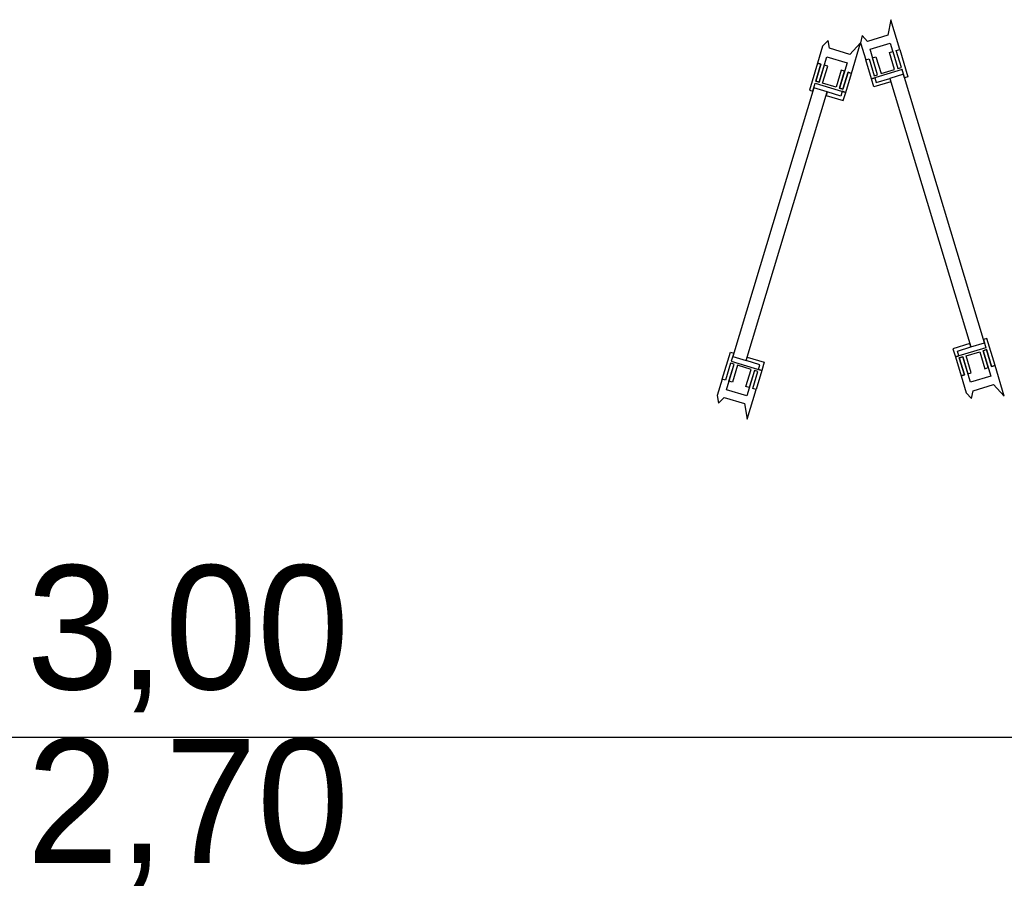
# Model space of a CAD drawing. Extents: x -73 to 359, y -4 to 85.
# Tile 9 of 149: x -44.67 to -43.28, y 31.43 to 32.65. Entities that reach past the tile are written whole.
import ezdxf

# ---------------------------------------------------------------- set-up
doc = ezdxf.new("R2010")
doc.units = 0
doc.header["$MEASUREMENT"] = 0
doc.linetypes.add('Wipeout_Contour', pattern=[1, 0, -1])
doc.layers.add('0._EG_7_P_BM_AUSSEN', color=7, linetype='Continuous')
doc.layers.add('0._EG_7_R_TR_AUSSENWAND', color=7, linetype='Continuous')
doc.styles.add('ERSTELLTER_STIL_1', font='txt')

msp = doc.modelspace()

# ---------------------------------------------------------------- linework, layer by layer
at = {"layer": '0._EG_7_P_BM_AUSSEN', "linetype": 'Continuous', "ltscale": 1000}
msp.add_line((-45.9287, 31.635), (-42.9287, 31.635), dxfattribs=at)

# ---------------------------------------------------------------- texts
at = {"layer": '0._EG_7_P_BM_AUSSEN', "linetype": 'Continuous', "char_height": 0.175, "attachment_point": 7, "style": 'ERSTELLTER_STIL_1'}
for s, insert in [('{3,00}', (-44.6615, 31.67)), ('{2,70}', (-44.6615, 31.425))]:
    msp.add_mtext(s, dxfattribs=dict(at, insert=insert))

# ---------------------------------------------------------------- wipeouts: each hides what was drawn before it
at = {"color": 254, "linetype": 'Wipeout_Contour', "lineweight": 0, "ltscale": 216.52813}
msp.add_wipeout([(-43.4236, 32.5706), (-43.4428, 32.5648), (-43.3284, 32.1857), (-43.3092, 32.1914)], dxfattribs=at).dxf.layer = '0._EG_7_R_TR_AUSSENWAND'
at = {"color": 254, "linetype": 'Wipeout_Contour', "lineweight": 0, "ltscale": 217.180008}
msp.add_wipeout([(-43.6646, 32.1723), (-43.6454, 32.1665), (-43.5311, 32.5456), (-43.5502, 32.5514)], dxfattribs=at).dxf.layer = '0._EG_7_R_TR_AUSSENWAND'

# ---------------------------------------------------------------- next in the draw order: wipeouts: each hides what was drawn before it
at = {"color": 254, "linetype": 'Wipeout_Contour', "lineweight": 0, "ltscale": 814.224834}
msp.add_wipeout([(-43.484, 32.615), (-43.4768, 32.5911), (-43.472, 32.5925), (-43.4648, 32.5686), (-43.46, 32.57), (-43.4708, 32.6059), (-43.4421, 32.6146), (-43.4313, 32.5787), (-43.4265, 32.5801), (-43.4337, 32.6041), (-43.4289, 32.6055), (-43.4416, 32.6476), (-43.4454, 32.6256), (-43.4742, 32.6169), (-43.4818, 32.6251)], dxfattribs=at).dxf.layer = '0._EG_7_R_TR_AUSSENWAND'
at = {"color": 254, "linetype": 'Wipeout_Contour', "lineweight": 0, "ltscale": 808.116208}
msp.add_wipeout([(-43.2943, 32.1594), (-43.2991, 32.1579), (-43.3064, 32.1819), (-43.3111, 32.1804), (-43.3003, 32.1445), (-43.329, 32.1358), (-43.3399, 32.1717), (-43.3447, 32.1703), (-43.3374, 32.1464), (-43.3422, 32.1449), (-43.335, 32.121), (-43.3273, 32.1129), (-43.3254, 32.1239), (-43.2967, 32.1325), (-43.2814, 32.1163)], dxfattribs=at).dxf.layer = '0._EG_7_R_TR_AUSSENWAND'
at = {"color": 254, "linetype": 'Wipeout_Contour', "lineweight": 0, "ltscale": 813.612071}
msp.add_wipeout([(-43.6316, 32.1258), (-43.6364, 32.1272), (-43.6292, 32.1512), (-43.634, 32.1526), (-43.6448, 32.1167), (-43.6735, 32.1254), (-43.6627, 32.1613), (-43.6675, 32.1627), (-43.6747, 32.1388), (-43.6795, 32.1402), (-43.6864, 32.1172), (-43.6845, 32.1062), (-43.6768, 32.1143), (-43.6481, 32.1057), (-43.6443, 32.0836)], dxfattribs=at).dxf.layer = '0._EG_7_R_TR_AUSSENWAND'

# ---------------------------------------------------------------- next in the draw order: linework, layer by layer
at = {"layer": '0._EG_7_R_TR_AUSSENWAND', "linetype": 'Continuous', "ltscale": 1000}
for p, q in [((-43.4416, 32.6476), (-43.4454, 32.6256)), ((-43.4454, 32.6256), (-43.4742, 32.6169)), ((-43.335, 32.121), (-43.3273, 32.1129)), ((-43.3273, 32.1129), (-43.3254, 32.1239)), ((-43.3254, 32.1239), (-43.2967, 32.1325)), ((-43.2967, 32.1325), (-43.2814, 32.1163)), ((-43.6864, 32.1172), (-43.6845, 32.1062)), ((-43.6845, 32.1062), (-43.6768, 32.1143)), ((-43.6768, 32.1143), (-43.6481, 32.1057)), ((-43.6481, 32.1057), (-43.6443, 32.0836))]:
    msp.add_line(p, q, dxfattribs=at)

# ---------------------------------------------------------------- next in the draw order: wipeouts: each hides what was drawn before it
at = {"color": 254, "linetype": 'Wipeout_Contour', "lineweight": 0, "ltscale": 814.664436}
msp.add_wipeout([(-43.5377, 32.6103), (-43.5449, 32.5864), (-43.5401, 32.5849), (-43.5473, 32.561), (-43.5425, 32.5595), (-43.5317, 32.5954), (-43.503, 32.5868), (-43.5138, 32.5509), (-43.509, 32.5494), (-43.5018, 32.5734), (-43.497, 32.5719), (-43.484, 32.615), (-43.4994, 32.5987), (-43.5281, 32.6074), (-43.53, 32.6184)], dxfattribs=at).dxf.layer = '0._EG_7_R_TR_AUSSENWAND'
at = {"color": 254, "linetype": 'Wipeout_Contour', "lineweight": 0, "ltscale": 977.470094}
msp.add_wipeout([(-43.4768, 32.5911), (-43.472, 32.5925), (-43.4648, 32.5686), (-43.46, 32.57), (-43.4672, 32.594), (-43.4624, 32.5954), (-43.4552, 32.5715), (-43.4361, 32.5772), (-43.4433, 32.6012), (-43.4385, 32.6026), (-43.4313, 32.5787), (-43.4265, 32.5801), (-43.4337, 32.6041), (-43.4289, 32.6055), (-43.4174, 32.5672), (-43.4222, 32.5658), (-43.4256, 32.5773), (-43.4687, 32.5643)], dxfattribs=at).dxf.layer = '0._EG_7_R_TR_AUSSENWAND'
at = {"color": 254, "linetype": 'Wipeout_Contour', "lineweight": 0, "ltscale": 970.994878}
msp.add_wipeout([(-43.3422, 32.1449), (-43.3374, 32.1464), (-43.3447, 32.1703), (-43.3399, 32.1717), (-43.3326, 32.1478), (-43.3279, 32.1493), (-43.3351, 32.1732), (-43.3159, 32.179), (-43.3087, 32.155), (-43.3039, 32.1565), (-43.3111, 32.1804), (-43.3064, 32.1819), (-43.2991, 32.1579), (-43.2943, 32.1594), (-43.3059, 32.1977), (-43.3107, 32.1962), (-43.3072, 32.1847), (-43.3503, 32.1717)], dxfattribs=at).dxf.layer = '0._EG_7_R_TR_AUSSENWAND'
at = {"color": 254, "linetype": 'Wipeout_Contour', "lineweight": 0, "ltscale": 974.79227}
msp.add_wipeout([(-43.6316, 32.1258), (-43.6364, 32.1272), (-43.6292, 32.1512), (-43.634, 32.1526), (-43.6412, 32.1287), (-43.646, 32.1301), (-43.6387, 32.154), (-43.6579, 32.1598), (-43.6651, 32.1359), (-43.6699, 32.1373), (-43.6627, 32.1613), (-43.6675, 32.1627), (-43.6747, 32.1388), (-43.6795, 32.1402), (-43.6679, 32.1785), (-43.6631, 32.1771), (-43.6666, 32.1656), (-43.6235, 32.1526)], dxfattribs=at).dxf.layer = '0._EG_7_R_TR_AUSSENWAND'

# ---------------------------------------------------------------- next in the draw order: linework, layer by layer
at = {"layer": '0._EG_7_R_TR_AUSSENWAND', "linetype": 'Continuous', "ltscale": 1000}
for p, q in [((-43.4289, 32.6055), (-43.4416, 32.6476)), ((-43.4818, 32.6251), (-43.484, 32.615)), ((-43.4742, 32.6169), (-43.4818, 32.6251)), ((-43.53, 32.6184), (-43.5377, 32.6103)), ((-43.5281, 32.6074), (-43.53, 32.6184)), ((-43.484, 32.615), (-43.4994, 32.5987)), ((-43.484, 32.615), (-43.4768, 32.5911)), ((-43.4708, 32.6059), (-43.4421, 32.6146)), ((-43.4421, 32.6146), (-43.4313, 32.5787)), ((-43.4994, 32.5987), (-43.5281, 32.6074)), ((-43.4672, 32.594), (-43.4624, 32.5954)), ((-43.4433, 32.6012), (-43.4385, 32.6026)), ((-43.4361, 32.5772), (-43.4433, 32.6012)), ((-43.4385, 32.6026), (-43.4313, 32.5787)), ((-43.4337, 32.6041), (-43.4289, 32.6055)), ((-43.4337, 32.6041), (-43.4289, 32.6055)), ((-43.4265, 32.5801), (-43.4337, 32.6041)), ((-43.4265, 32.5801), (-43.4337, 32.6041)), ((-43.4289, 32.6055), (-43.4174, 32.5672)), ((-43.4768, 32.5911), (-43.472, 32.5925)), ((-43.4768, 32.5911), (-43.472, 32.5925)), ((-43.4313, 32.5787), (-43.4265, 32.5801)), ((-43.4313, 32.5787), (-43.4265, 32.5801)), ((-43.4222, 32.5658), (-43.4256, 32.5773)), ((-43.4174, 32.5672), (-43.4222, 32.5658)), ((-43.3059, 32.1977), (-43.3107, 32.1962)), ((-43.3107, 32.1962), (-43.3072, 32.1847)), ((-43.2943, 32.1594), (-43.3059, 32.1977)), ((-43.6795, 32.1402), (-43.6679, 32.1785)), ((-43.6679, 32.1785), (-43.6631, 32.1771)), ((-43.6631, 32.1771), (-43.6666, 32.1656)), ((-43.3159, 32.179), (-43.3087, 32.155)), ((-43.3064, 32.1819), (-43.3111, 32.1804)), ((-43.3111, 32.1804), (-43.3064, 32.1819)), ((-43.3111, 32.1804), (-43.3003, 32.1445)), ((-43.3039, 32.1565), (-43.3111, 32.1804)), ((-43.2991, 32.1579), (-43.3064, 32.1819)), ((-43.3064, 32.1819), (-43.2991, 32.1579)), ((-43.6675, 32.1627), (-43.6747, 32.1388)), ((-43.6675, 32.1627), (-43.6747, 32.1388)), ((-43.6627, 32.1613), (-43.6675, 32.1627)), ((-43.6627, 32.1613), (-43.6675, 32.1627)), ((-43.6735, 32.1254), (-43.6627, 32.1613)), ((-43.6699, 32.1373), (-43.6627, 32.1613)), ((-43.6579, 32.1598), (-43.6651, 32.1359)), ((-43.3326, 32.1478), (-43.3279, 32.1493)), ((-43.3087, 32.155), (-43.3039, 32.1565)), ((-43.2943, 32.1594), (-43.2991, 32.1579)), ((-43.2991, 32.1579), (-43.2943, 32.1594)), ((-43.2814, 32.1163), (-43.2943, 32.1594)), ((-43.6795, 32.1402), (-43.6864, 32.1172)), ((-43.6747, 32.1388), (-43.6795, 32.1402)), ((-43.6747, 32.1388), (-43.6795, 32.1402)), ((-43.6651, 32.1359), (-43.6699, 32.1373)), ((-43.3374, 32.1464), (-43.3422, 32.1449)), ((-43.3422, 32.1449), (-43.3374, 32.1464)), ((-43.3422, 32.1449), (-43.335, 32.121)), ((-43.3003, 32.1445), (-43.329, 32.1358)), ((-43.6448, 32.1167), (-43.6735, 32.1254)), ((-43.6412, 32.1287), (-43.646, 32.1301)), ((-43.6443, 32.0836), (-43.6316, 32.1258)), ((-43.6316, 32.1258), (-43.6364, 32.1272)), ((-43.6316, 32.1258), (-43.6364, 32.1272))]:
    msp.add_line(p, q, dxfattribs=at)

# ---------------------------------------------------------------- next in the draw order: wipeouts: each hides what was drawn before it
at = {"color": 254, "linetype": 'Wipeout_Contour', "lineweight": 0, "ltscale": 977.98086}
msp.add_wipeout([(-43.497, 32.5719), (-43.5018, 32.5734), (-43.509, 32.5494), (-43.5138, 32.5509), (-43.5066, 32.5748), (-43.5114, 32.5762), (-43.5186, 32.5523), (-43.5377, 32.5581), (-43.5305, 32.582), (-43.5353, 32.5835), (-43.5425, 32.5595), (-43.5473, 32.561), (-43.5401, 32.5849), (-43.5449, 32.5864), (-43.5564, 32.5481), (-43.5517, 32.5466), (-43.5482, 32.5581), (-43.5051, 32.5451)], dxfattribs=at).dxf.layer = '0._EG_7_R_TR_AUSSENWAND'
at = {"color": 254, "linetype": 'Wipeout_Contour', "lineweight": 0, "ltscale": 325.933777}
msp.add_wipeout([(-43.4687, 32.5643), (-43.4639, 32.5657), (-43.4619, 32.559), (-43.4428, 32.5648), (-43.4413, 32.56), (-43.4652, 32.5528)], dxfattribs=at).dxf.layer = '0._EG_7_R_TR_AUSSENWAND'
at = {"color": 254, "linetype": 'Wipeout_Contour', "lineweight": 0, "ltscale": 323.543593}
msp.add_wipeout([(-43.3503, 32.1717), (-43.3455, 32.1732), (-43.3475, 32.1799), (-43.3284, 32.1857), (-43.3298, 32.1904), (-43.3538, 32.1832)], dxfattribs=at).dxf.layer = '0._EG_7_R_TR_AUSSENWAND'
at = {"color": 254, "linetype": 'Wipeout_Contour', "lineweight": 0, "ltscale": 325.439871}
msp.add_wipeout([(-43.6235, 32.1526), (-43.6283, 32.154), (-43.6263, 32.1607), (-43.6454, 32.1665), (-43.644, 32.1713), (-43.62, 32.1641)], dxfattribs=at).dxf.layer = '0._EG_7_R_TR_AUSSENWAND'

# ---------------------------------------------------------------- next in the draw order: linework, layer by layer
at = {"layer": '0._EG_7_R_TR_AUSSENWAND', "linetype": 'Continuous', "ltscale": 1000}
for p, q in [((-43.5377, 32.6103), (-43.5449, 32.5864)), ((-43.497, 32.5719), (-43.484, 32.615)), ((-43.5425, 32.5595), (-43.5317, 32.5954)), ((-43.5317, 32.5954), (-43.503, 32.5868)), ((-43.46, 32.57), (-43.4708, 32.6059)), ((-43.46, 32.57), (-43.4672, 32.594)), ((-43.4624, 32.5954), (-43.4552, 32.5715)), ((-43.5449, 32.5864), (-43.5564, 32.5481)), ((-43.5401, 32.5849), (-43.5473, 32.561)), ((-43.5473, 32.561), (-43.5401, 32.5849)), ((-43.5449, 32.5864), (-43.5401, 32.5849)), ((-43.5401, 32.5849), (-43.5449, 32.5864)), ((-43.5353, 32.5835), (-43.5425, 32.5595)), ((-43.5377, 32.5581), (-43.5305, 32.582)), ((-43.5305, 32.582), (-43.5353, 32.5835)), ((-43.4687, 32.5643), (-43.4768, 32.5911)), ((-43.472, 32.5925), (-43.4648, 32.5686)), ((-43.472, 32.5925), (-43.4648, 32.5686)), ((-43.5066, 32.5748), (-43.5114, 32.5762)), ((-43.5018, 32.5734), (-43.497, 32.5719)), ((-43.497, 32.5719), (-43.5018, 32.5734)), ((-43.4256, 32.5773), (-43.4687, 32.5643)), ((-43.4648, 32.5686), (-43.46, 32.57)), ((-43.4648, 32.5686), (-43.46, 32.57)), ((-43.4552, 32.5715), (-43.4361, 32.5772)), ((-43.4236, 32.5706), (-43.4428, 32.5648)), ((-43.3092, 32.1914), (-43.4236, 32.5706)), ((-43.5517, 32.5466), (-43.5482, 32.5581)), ((-43.5473, 32.561), (-43.5425, 32.5595)), ((-43.5425, 32.5595), (-43.5473, 32.561)), ((-43.4687, 32.5643), (-43.4639, 32.5657)), ((-43.4652, 32.5528), (-43.4687, 32.5643)), ((-43.4413, 32.56), (-43.4652, 32.5528)), ((-43.4639, 32.5657), (-43.4619, 32.559)), ((-43.4619, 32.559), (-43.4428, 32.5648)), ((-43.4428, 32.5648), (-43.3284, 32.1857)), ((-43.4428, 32.5648), (-43.4413, 32.56)), ((-43.5502, 32.5514), (-43.6646, 32.1723)), ((-43.5564, 32.5481), (-43.5517, 32.5466)), ((-43.3284, 32.1857), (-43.3092, 32.1914)), ((-43.3298, 32.1904), (-43.3538, 32.1832)), ((-43.3538, 32.1832), (-43.3503, 32.1717)), ((-43.3072, 32.1847), (-43.3503, 32.1717)), ((-43.3475, 32.1799), (-43.3284, 32.1857)), ((-43.3455, 32.1732), (-43.3475, 32.1799)), ((-43.3351, 32.1732), (-43.3159, 32.179)), ((-43.3284, 32.1857), (-43.3298, 32.1904)), ((-43.6666, 32.1656), (-43.6235, 32.1526)), ((-43.6646, 32.1723), (-43.6454, 32.1665)), ((-43.6454, 32.1665), (-43.644, 32.1713)), ((-43.6263, 32.1607), (-43.6454, 32.1665)), ((-43.644, 32.1713), (-43.62, 32.1641)), ((-43.62, 32.1641), (-43.6235, 32.1526)), ((-43.3503, 32.1717), (-43.3455, 32.1732)), ((-43.3503, 32.1717), (-43.3422, 32.1449)), ((-43.3399, 32.1717), (-43.3447, 32.1703)), ((-43.3447, 32.1703), (-43.3399, 32.1717)), ((-43.3447, 32.1703), (-43.3374, 32.1464)), ((-43.3374, 32.1464), (-43.3447, 32.1703)), ((-43.329, 32.1358), (-43.3399, 32.1717)), ((-43.3399, 32.1717), (-43.3326, 32.1478)), ((-43.3279, 32.1493), (-43.3351, 32.1732)), ((-43.6387, 32.154), (-43.6579, 32.1598)), ((-43.646, 32.1301), (-43.6387, 32.154)), ((-43.634, 32.1526), (-43.6448, 32.1167)), ((-43.634, 32.1526), (-43.6412, 32.1287)), ((-43.6364, 32.1272), (-43.6292, 32.1512)), ((-43.6364, 32.1272), (-43.6292, 32.1512)), ((-43.6292, 32.1512), (-43.634, 32.1526)), ((-43.6292, 32.1512), (-43.634, 32.1526)), ((-43.6235, 32.1526), (-43.6316, 32.1258)), ((-43.6283, 32.154), (-43.6263, 32.1607)), ((-43.6235, 32.1526), (-43.6283, 32.154))]:
    msp.add_line(p, q, dxfattribs=at)

# ---------------------------------------------------------------- next in the draw order: wipeouts: each hides what was drawn before it
at = {"color": 254, "linetype": 'Wipeout_Contour', "lineweight": 0, "ltscale": 326.955384}
msp.add_wipeout([(-43.5051, 32.5451), (-43.5099, 32.5466), (-43.5119, 32.5399), (-43.5311, 32.5456), (-43.5325, 32.5408), (-43.5086, 32.5336)], dxfattribs=at).dxf.layer = '0._EG_7_R_TR_AUSSENWAND'

# ---------------------------------------------------------------- next in the draw order: linework, layer by layer
at = {"layer": '0._EG_7_R_TR_AUSSENWAND', "linetype": 'Continuous', "ltscale": 1000}
for p, q in [((-43.503, 32.5868), (-43.5138, 32.5509)), ((-43.5114, 32.5762), (-43.5186, 32.5523)), ((-43.5138, 32.5509), (-43.5066, 32.5748)), ((-43.509, 32.5494), (-43.5018, 32.5734)), ((-43.5018, 32.5734), (-43.509, 32.5494)), ((-43.5051, 32.5451), (-43.497, 32.5719)), ((-43.5482, 32.5581), (-43.5051, 32.5451)), ((-43.5186, 32.5523), (-43.5377, 32.5581)), ((-43.6454, 32.1665), (-43.5311, 32.5456)), ((-43.5311, 32.5456), (-43.5502, 32.5514)), ((-43.5311, 32.5456), (-43.5325, 32.5408)), ((-43.5325, 32.5408), (-43.5086, 32.5336)), ((-43.5119, 32.5399), (-43.5311, 32.5456)), ((-43.5138, 32.5509), (-43.509, 32.5494)), ((-43.509, 32.5494), (-43.5138, 32.5509)), ((-43.5099, 32.5466), (-43.5119, 32.5399)), ((-43.5051, 32.5451), (-43.5099, 32.5466)), ((-43.5086, 32.5336), (-43.5051, 32.5451))]:
    msp.add_line(p, q, dxfattribs=at)

doc.saveas('drawing.dxf')
